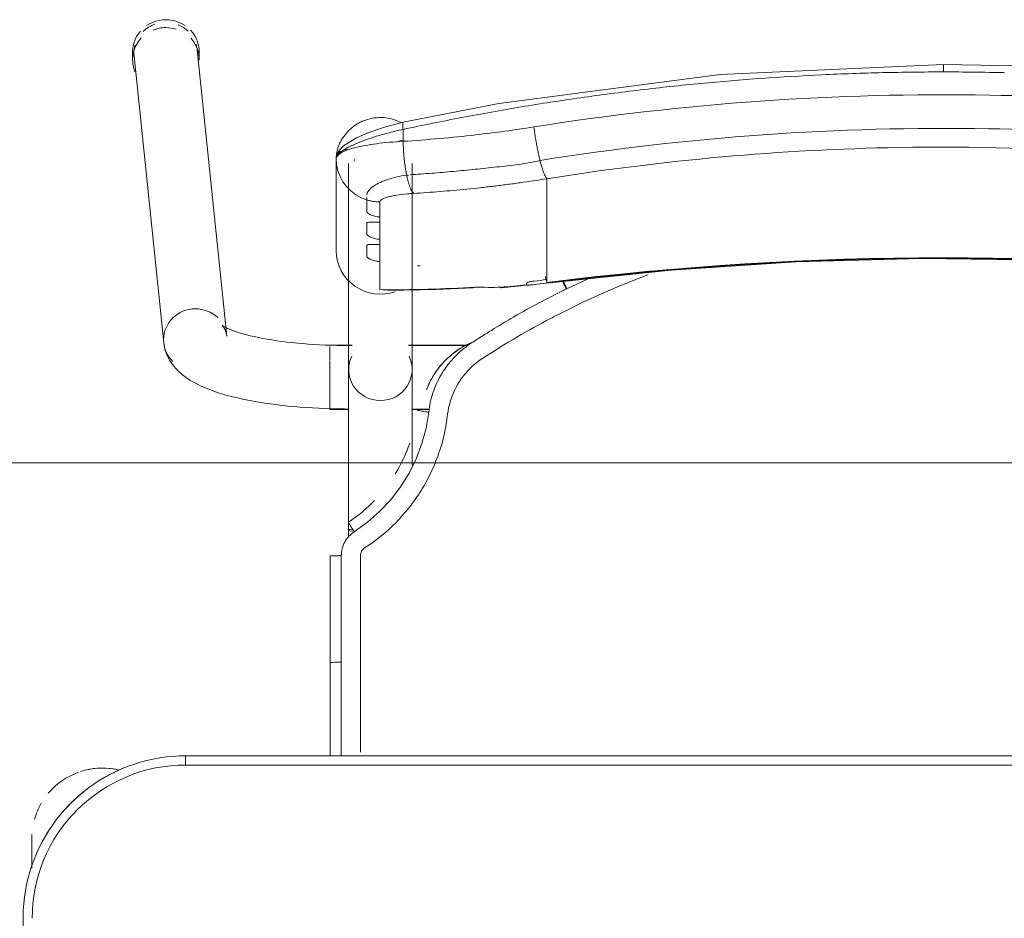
# Model space of a CAD drawing. Header units: metres. Extents: x 3 to 42.2, y -72.9 to -48.7.
# Tile 167 of 189: x 39.251 to 39.572, y -53.63 to -53.337. Entities that reach past the tile are written whole.
import ezdxf

# ---------------------------------------------------------------- set-up
doc = ezdxf.new("R2010")
doc.units = ezdxf.units.M
doc.layers.add('G-ANNO-SYMB', color=7, linetype='Continuous', lineweight=9)
doc.layers.add('I-FURN', color=7, linetype='Continuous', lineweight=18)

# ---------------------------------------------------------------- blocks, each defined once
blk = doc.blocks.new('ConjuntoParaAlunoTamanho6 - CJA06_ConjuntoParaAlunoTamanho6-V8-1PAV')
at = {"layer": 'I-FURN', "color": 253, "true_color": 0xaaaaaa}
for p, q in [((-0.2643023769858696, 0.2945585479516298), (-0.2643023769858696, 0.2919703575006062)), ((-0.2638023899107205, 0.2931241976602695), (-0.2541278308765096, 0.1996852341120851)), ((-0.2335379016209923, 0.2018170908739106), (-0.2432124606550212, 0.2952560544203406)), ((-0.2425404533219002, 0.2919703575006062), (-0.2425404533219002, 0.2945585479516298)), ((-0.1978999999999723, 0.2596939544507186), (-0.1978999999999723, 0.2296403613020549)), ((-0.1938499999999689, 0.2581242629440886), (-0.1938499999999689, 0.1909687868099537)), ((-0.1920690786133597, 0.2589589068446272), (-0.192024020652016, 0.259055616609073)), ((-0.192024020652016, 0.259055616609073), (-0.1919206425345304, 0.2594856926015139)), ((-0.173149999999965, 0.1909687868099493), (-0.173149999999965, 0.2581242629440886)), ((-0.1973389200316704, 0.2558006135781), (-0.1966477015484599, 0.2539495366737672)), ((-0.1966476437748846, 0.2539494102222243), (-0.1956994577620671, 0.2522107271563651)), ((-0.1749254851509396, 0.2543538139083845), (-0.174369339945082, 0.2544094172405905)), ((-0.1956994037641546, 0.2522106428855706), (-0.1945122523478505, 0.2506185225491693)), ((-0.1292314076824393, 0.2438022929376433), (-0.1292314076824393, 0.253173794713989)), ((-0.1292314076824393, 0.2421389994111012), (-0.1292314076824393, 0.2438022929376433)), ((-0.1292314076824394, 0.2421389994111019), (-0.1292314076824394, 0.2365253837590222)), ((-0.1836599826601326, 0.2407252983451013), (-0.1836599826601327, 0.2390378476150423)), ((-0.1292314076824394, 0.2365253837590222), (-0.1292314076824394, 0.2348620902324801)), ((-0.1292314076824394, 0.2348620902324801), (-0.1292314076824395, 0.2292484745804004)), ((-0.1836599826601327, 0.2334483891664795), (-0.1836599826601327, 0.2317609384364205)), ((-0.1292314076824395, 0.2292484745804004), (-0.1292314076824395, 0.2275851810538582)), ((-0.1836599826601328, 0.2261714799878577), (-0.1836599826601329, 0.2170112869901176)), ((-0.1292314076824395, 0.2275851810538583), (-0.1292314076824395, 0.2219715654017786)), ((-0.1292314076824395, 0.2219715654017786), (-0.1292314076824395, 0.2203082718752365)), ((-0.1441419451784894, 0.2175731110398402), (-0.1292586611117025, 0.2191524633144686)), ((-0.1159764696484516, 0.2204774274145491), (-0.1226984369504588, 0.2173238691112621)), ((-0.1836599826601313, 0.2170112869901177), (-0.1818018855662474, 0.2167931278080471)), ((-0.1927135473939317, 0.1989367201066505), (-0.1999999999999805, 0.1989367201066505)), ((-0.199999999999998, 0.198444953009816), (-0.199999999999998, 0.1941086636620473)), ((-0.1927106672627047, 0.1987867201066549), (-0.1938499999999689, 0.1987867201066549)), ((-0.1938499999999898, 0.1987867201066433), (-0.1938499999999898, 0.1984502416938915)), ((-0.1938499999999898, 0.1984502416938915), (-0.1938499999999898, 0.1976441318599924)), ((-0.1549429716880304, 0.1987867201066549), (-0.1742893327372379, 0.1987867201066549)), ((-0.1547360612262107, 0.1989367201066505), (-0.1742864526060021, 0.1989367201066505)), ((-0.199999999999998, 0.1939272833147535), (-0.1999999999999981, 0.1857513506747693)), ((-0.1938499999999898, 0.1936664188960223), (-0.1938499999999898, 0.1916047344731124)), ((-0.1938499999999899, 0.1868796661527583), (-0.1938499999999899, 0.185819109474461)), ((-0.1999999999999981, 0.1857279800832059), (-0.1999999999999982, 0.1792198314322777)), ((-0.1938499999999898, 0.1837095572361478), (-0.1938499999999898, 0.1858191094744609)), ((-0.1999999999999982, 0.1791583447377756), (-0.1999999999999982, 0.1779367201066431)), ((-0.1999999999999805, 0.177936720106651), (-0.1937679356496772, 0.177936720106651)), ((-0.1938499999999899, 0.1780867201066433), (-0.1938499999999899, 0.1795051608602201)), ((-0.173232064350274, 0.177936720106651), (-0.1675962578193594, 0.177936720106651)), ((-0.1726767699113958, 0.1780867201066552), (-0.1675711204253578, 0.1780867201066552)), ((-0.1938499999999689, 0.138573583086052), (-0.1938499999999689, 0.1364339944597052)), ((-0.1998252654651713, 0.1302070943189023), (-0.1998241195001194, 0.09530095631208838)), ((-0.1998165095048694, 0.06488258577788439), (-0.1998241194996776, 0.09530105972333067)), ((-0.1998241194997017, 0.09530105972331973), (-0.1998198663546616, 0.09528842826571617)), ((-0.196225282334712, 0.0955583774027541), (-0.1973810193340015, 0.09554367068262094)), ((0.2470000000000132, 0.06496651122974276), (-0.2469999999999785, 0.06496651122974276)), ((-0.2469999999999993, 0.06496651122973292), (-0.2469999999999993, 0.06196651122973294)), ((0.2470000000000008, 0.06496651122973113), (-0.2469999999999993, 0.06496651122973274)), ((-0.297125, 0.0287827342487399), (-0.297125, 0.0379715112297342)), ((-0.2971250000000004, 0.03797151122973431), (-0.2971250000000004, 0.02827850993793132)), ((-0.2999999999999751, 0.01196651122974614), (-0.2999999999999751, -0.332033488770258))]:
    blk.add_line(p, q, dxfattribs=at)
at = {"layer": 'I-FURN', "color": 253, "true_color": 0xaaaaaa, "flags": 128}
for points in [[(0.000100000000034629, 0.290399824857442), (-0.0726695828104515, 0.2872143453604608), (-0.1448601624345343, 0.2777017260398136), (-0.1760326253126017, 0.2716064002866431)], [(0.1762326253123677, 0.2716064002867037), (0.1033140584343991, 0.2839819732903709), (0.03017500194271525, 0.2898535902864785), (0.000100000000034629, 0.290399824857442)], [(-0.176034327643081, 0.2716060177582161), (-0.1821754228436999, 0.2699680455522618), (-0.1876074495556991, 0.268117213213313), (-0.1913128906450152, 0.2665180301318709), (-0.1955671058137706, 0.2639038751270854), (-0.1970794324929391, 0.2622558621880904), (-0.1976471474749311, 0.2611297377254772), (-0.1978999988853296, 0.2597125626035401)], [(-0.1760658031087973, 0.2692828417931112), (-0.1760658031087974, 0.2683125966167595), (-0.1760658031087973, 0.2673423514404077), (-0.1760658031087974, 0.2663721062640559), (-0.1760658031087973, 0.2654018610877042)], [(-0.1978999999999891, 0.2596939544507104), (-0.1977587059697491, 0.2577280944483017), (-0.1973389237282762, 0.2558006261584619)], [(-0.1978999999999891, 0.2596939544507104), (-0.1978999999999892, 0.2521805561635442), (-0.1978999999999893, 0.244667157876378), (-0.1978999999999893, 0.2371537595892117), (-0.1978999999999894, 0.2296403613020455)], [(-0.1978999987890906, 0.2446838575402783), (-0.197899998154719, 0.2521977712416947), (-0.1978999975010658, 0.2597116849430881)], [(-0.1945121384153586, 0.2506183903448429), (-0.1931094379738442, 0.2492039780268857), (-0.191518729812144, 0.2479946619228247)], [(-0.1915186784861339, 0.2479946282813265), (-0.1897706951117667, 0.2470146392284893), (-0.1879002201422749, 0.2462823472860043)], [(-0.1878999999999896, 0.2424255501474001), (-0.1878999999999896, 0.2433897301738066), (-0.1878999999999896, 0.2443539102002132), (-0.1878999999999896, 0.2453180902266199), (-0.1878999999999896, 0.2462822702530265)], [(-0.1836599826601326, 0.2456094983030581), (-0.1836599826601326, 0.2443884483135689), (-0.1836599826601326, 0.2431673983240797), (-0.1836599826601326, 0.2419463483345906), (-0.1836599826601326, 0.2407252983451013)], [(-0.1878999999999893, 0.2351486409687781), (-0.1878999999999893, 0.2360322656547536), (-0.1878999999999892, 0.2369158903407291), (-0.1878999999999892, 0.2377995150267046), (-0.1878999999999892, 0.2386831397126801)], [(-0.1836599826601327, 0.2390378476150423), (-0.1836599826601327, 0.2376404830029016), (-0.1836599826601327, 0.2362431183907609), (-0.1836599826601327, 0.2348457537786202), (-0.1836599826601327, 0.2334483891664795)], [(-0.1878999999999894, 0.2278717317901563), (-0.1878999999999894, 0.2287553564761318), (-0.1878999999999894, 0.2296389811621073), (-0.1878999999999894, 0.2305226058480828), (-0.1878999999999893, 0.2314062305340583)], [(-0.1836599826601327, 0.2317609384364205), (-0.1836599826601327, 0.2303635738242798), (-0.1836599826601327, 0.2289662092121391), (-0.1836599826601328, 0.2275688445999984), (-0.1836599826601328, 0.2261714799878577)], [(-0.1292586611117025, 0.2191524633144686), (-0.08865069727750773, 0.223419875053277), (-0.04790057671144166, 0.2260954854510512), (-0.007073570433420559, 0.2271749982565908), (0.03376492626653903, 0.2266566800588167), (0.07454949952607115, 0.2245413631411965), (0.1152148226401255, 0.2208324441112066), (0.1294586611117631, 0.2191524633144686)], [(-0.1358999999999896, 0.2186998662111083), (-0.1358999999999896, 0.218777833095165), (-0.1358999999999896, 0.2188557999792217), (-0.1358999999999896, 0.2189337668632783), (-0.1358999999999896, 0.219011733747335)], [(-0.1292314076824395, 0.2203082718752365), (-0.1292314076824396, 0.2200743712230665), (-0.1292314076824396, 0.2198404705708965), (-0.1292314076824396, 0.2196065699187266), (-0.1292314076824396, 0.2193726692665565)], [(-0.1811141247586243, 0.2167731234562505), (-0.1653257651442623, 0.2170099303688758), (-0.1533056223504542, 0.2176050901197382)], [(-0.2335379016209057, 0.2018170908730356), (-0.2337286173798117, 0.2028696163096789), (-0.2340307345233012, 0.2037613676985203), (-0.2343720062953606, 0.2044473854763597), (-0.2346851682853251, 0.2049236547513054), (-0.2349211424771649, 0.2052118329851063), (-0.2350504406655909, 0.2053439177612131), (-0.2350704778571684, 0.2053619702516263)], [(-0.2350704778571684, 0.2053619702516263), (-0.2350077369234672, 0.2053133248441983), (-0.2348200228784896, 0.2051835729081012), (-0.2345106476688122, 0.2049931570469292), (-0.2340848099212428, 0.2047580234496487), (-0.2335484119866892, 0.2044905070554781), (-0.2329074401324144, 0.2042001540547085), (-0.2321676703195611, 0.2038943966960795), (-0.2313345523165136, 0.2035790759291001), (-0.2304131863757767, 0.2032588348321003), (-0.2294083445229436, 0.20293741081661), (-0.2283245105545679, 0.2026178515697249), (-0.2271659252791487, 0.2023026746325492), (-0.2259366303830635, 0.2019939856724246), (-0.2246405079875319, 0.2016935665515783), (-0.2232813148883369, 0.2014029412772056), (-0.2218627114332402, 0.2011234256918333), (-0.2203882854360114, 0.2008561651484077), (-0.2188615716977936, 0.2006021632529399), (-0.2172860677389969, 0.200362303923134), (-0.2156652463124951, 0.200137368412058), (-0.2140025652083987, 0.1999280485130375), (-0.2123014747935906, 0.1997349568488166), (-0.2105654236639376, 0.1995586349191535), (-0.2087978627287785, 0.1993995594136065), (-0.2070022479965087, 0.1992581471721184), (-0.2051820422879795, 0.1991347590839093), (-0.2033407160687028, 0.1990297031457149), (-0.2014817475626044, 0.1989432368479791), (-0.1996086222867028, 0.1988755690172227), (-0.1977248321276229, 0.1988268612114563), (-0.1958338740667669, 0.1987972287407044), (-0.193939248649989, 0.1987867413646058), (-0.1938499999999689, 0.1987867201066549)], [(-0.2541278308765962, 0.1996852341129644), (-0.2537524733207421, 0.1976222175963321), (-0.2531060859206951, 0.1957226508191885), (-0.252261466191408, 0.1940331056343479), (-0.2512866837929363, 0.192559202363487), (-0.2502318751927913, 0.1912808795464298), (-0.2491278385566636, 0.1901677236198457), (-0.2479903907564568, 0.1891887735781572), (-0.2468256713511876, 0.1883170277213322), (-0.2456343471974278, 0.1875306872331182), (-0.2444143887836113, 0.1868128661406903), (-0.2431627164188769, 0.1861507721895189), (-0.2418761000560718, 0.1855348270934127), (-0.2405516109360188, 0.1849579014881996), (-0.2391868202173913, 0.1844147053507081), (-0.2377798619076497, 0.1839013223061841), (-0.236329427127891, 0.183414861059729), (-0.2348347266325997, 0.1829531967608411), (-0.2332954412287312, 0.1825147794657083), (-0.231711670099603, 0.1820984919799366), (-0.2300838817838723, 0.1817035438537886), (-0.228412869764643, 0.1813293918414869), (-0.226699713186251, 0.1809756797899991), (-0.224945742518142, 0.1806421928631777), (-0.2231525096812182, 0.1803288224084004), (-0.2213217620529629, 0.1800355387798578), (-0.2194554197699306, 0.1797623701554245), (-0.2175555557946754, 0.1795093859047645), (-0.2156243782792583, 0.1792766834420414), (-0.2136642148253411, 0.1790643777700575), (-0.2116774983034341, 0.1788725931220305), (-0.2096667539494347, 0.1787014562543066), (-0.2076345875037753, 0.1785510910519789), (-0.2055836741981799, 0.1784216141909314), (-0.2035167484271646, 0.1783131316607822), (-0.2014365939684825, 0.1782257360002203), (-0.1993460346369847, 0.1781595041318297), (-0.1972479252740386, 0.1781144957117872), (-0.1951451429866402, 0.1780907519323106), (-0.1938499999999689, 0.1780867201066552)], [(-0.1938499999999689, 0.138573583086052), (-0.1938499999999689, 0.1405709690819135), (-0.1938499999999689, 0.1425707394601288), (-0.1938499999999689, 0.1445696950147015), (-0.1938499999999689, 0.1465646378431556), (-0.1938499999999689, 0.1485523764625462), (-0.1938499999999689, 0.1505297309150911), (-0.1938499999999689, 0.1524935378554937), (-0.1938499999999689, 0.1544406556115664), (-0.1938499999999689, 0.156367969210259), (-0.1938499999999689, 0.1582723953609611), (-0.1938499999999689, 0.1601508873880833), (-0.1938499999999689, 0.1620004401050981), (-0.1938499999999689, 0.1638180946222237), (-0.1938499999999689, 0.1656009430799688), (-0.1938499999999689, 0.167346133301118), (-0.1938499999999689, 0.1690508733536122), (-0.1938499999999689, 0.1707124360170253), (-0.1938499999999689, 0.1723281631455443), (-0.1938499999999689, 0.1738954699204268), (-0.1938499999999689, 0.1754118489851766), (-0.1938499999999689, 0.1768748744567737), (-0.1938499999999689, 0.178282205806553), (-0.1938499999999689, 0.1796315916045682), (-0.1938499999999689, 0.1809208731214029), (-0.1938499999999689, 0.1821479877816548), (-0.1938499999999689, 0.1833109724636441), (-0.1938499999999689, 0.1844079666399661), (-0.1938499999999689, 0.1854372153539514), (-0.1938499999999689, 0.186397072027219), (-0.1938499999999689, 0.1872860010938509), (-0.1938499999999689, 0.1881025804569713), (-0.1938499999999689, 0.1888455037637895), (-0.1938499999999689, 0.1895135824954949), (-0.1938499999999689, 0.1901057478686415), (-0.1938499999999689, 0.1906210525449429), (-0.1938499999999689, 0.1909687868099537)], [(-0.173149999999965, 0.1909687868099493), (-0.173149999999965, 0.1905139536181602), (-0.173149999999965, 0.1899816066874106), (-0.173149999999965, 0.1893725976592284), (-0.173149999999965, 0.1886879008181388), (-0.173149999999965, 0.1879286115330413), (-0.173149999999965, 0.1870959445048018), (-0.1731499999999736, 0.1861912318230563), (-0.1731499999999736, 0.1852159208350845), (-0.1731499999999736, 0.1841715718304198), (-0.1731499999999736, 0.1830598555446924), (-0.1731499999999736, 0.1818825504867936), (-0.1731499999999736, 0.1806415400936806), (-0.1731499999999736, 0.1793388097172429), (-0.1731499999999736, 0.1779764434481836), (-0.1731499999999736, 0.1765566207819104), (-0.1731499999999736, 0.1750816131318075), (-0.1731499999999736, 0.1735537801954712), (-0.1731499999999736, 0.1719755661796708), (-0.1731499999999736, 0.170349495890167), (-0.1731499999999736, 0.1686781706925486), (-0.1731499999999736, 0.1669642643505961), (-0.1731499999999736, 0.1652105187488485), (-0.1731499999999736, 0.1634197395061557), (-0.1731499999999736, 0.161594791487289), (-0.1731499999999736, 0.1597385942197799)], [(-0.1684099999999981, 0.1843835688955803), (-0.1684099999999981, 0.1843688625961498), (-0.1684099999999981, 0.1843541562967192), (-0.1684099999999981, 0.1843394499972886), (-0.1684099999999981, 0.184324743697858)], [(-0.1677424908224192, 0.1770641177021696), (-0.1686080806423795, 0.1718750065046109), (-0.1699665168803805, 0.1667882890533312), (-0.1718069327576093, 0.1618511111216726), (-0.1741455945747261, 0.1571266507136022), (-0.1769279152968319, 0.1526472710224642), (-0.1801293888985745, 0.1484554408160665), (-0.183741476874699, 0.1446112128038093), (-0.1877058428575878, 0.1411317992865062), (-0.1919863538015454, 0.1380495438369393)], [(-0.1962270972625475, 0.1302521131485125), (-0.1962262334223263, 0.1233088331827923), (-0.1962256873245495, 0.1163650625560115), (-0.1962254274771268, 0.1094205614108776), (-0.1962253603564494, 0.1024936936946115), (-0.1962252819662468, 0.09555841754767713)], [(-0.1973810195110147, 0.09554367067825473), (-0.1984075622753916, 0.09550450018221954), (-0.1992035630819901, 0.09544490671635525), (-0.199690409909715, 0.09537093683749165), (-0.1998241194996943, 0.09530106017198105)], [(-0.2469999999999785, 0.06496651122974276), (-0.2491194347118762, 0.06492411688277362), (-0.2512354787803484, 0.06479700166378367), (-0.2533447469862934, 0.06458536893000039), (-0.2554438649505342, 0.06428955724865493), (-0.2575294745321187, 0.06391003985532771), (-0.2595982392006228, 0.06344742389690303), (-0.2616468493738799, 0.06290244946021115), (-0.2636720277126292, 0.06227598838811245), (-0.2656705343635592, 0.06156904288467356), (-0.2676391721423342, 0.06078274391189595), (-0.2695747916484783, 0.05991834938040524), (-0.2714742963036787, 0.05897724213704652), (-0.2733346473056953, 0.05796092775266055), (-0.2751528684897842, 0.05687103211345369), (-0.2769260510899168, 0.05570929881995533), (-0.2786513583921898, 0.05447758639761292), (-0.2803260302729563, 0.05317786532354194), (-0.2819473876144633, 0.05181221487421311), (-0.28351283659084, 0.05038281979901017), (-0.2850198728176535, 0.04889196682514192), (-0.2864660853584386, 0.04734204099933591), (-0.2878491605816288, 0.04573552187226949), (-0.289166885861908, 0.04407497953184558), (-0.2904171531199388, 0.04236307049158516), (-0.2915979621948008, 0.04060253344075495), (-0.29270742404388, 0.03879618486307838), (-0.2937437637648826, 0.03694691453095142), (-0.2947053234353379, 0.0350576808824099), (-0.2955905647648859, 0.03313150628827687), (-0.2963980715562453, 0.03117147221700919), (-0.2971265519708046, 0.02918071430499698), (-0.2977748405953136, 0.02716241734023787), (-0.2983419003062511, 0.02511981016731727), (-0.2988268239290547, 0.0230561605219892), (-0.2992288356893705, 0.02097476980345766), (-0.2995472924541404, 0.01887896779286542), (-0.2997816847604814, 0.01677210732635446), (-0.2999316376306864, 0.01465755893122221), (-0.2999969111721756, 0.01253870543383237), (-0.2999999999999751, 0.01196651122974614)], [(0.2469999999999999, 0.0619665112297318), (0.1234999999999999, 0.0619665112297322), (-1.453485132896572e-16, 0.06196651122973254), (-0.1235000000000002, 0.06196651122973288), (-0.2470000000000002, 0.06196651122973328)], [(-0.2469999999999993, 0.06196651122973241), (-0.1234999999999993, 0.0619665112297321), (7.44471151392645e-16, 0.06196651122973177), (0.1235000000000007, 0.06196651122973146), (0.2470000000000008, 0.06196651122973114)], [(-0.2971249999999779, 0.03797151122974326), (-0.2971249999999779, 0.03795791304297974), (-0.2971249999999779, 0.03791714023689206), (-0.2971249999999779, 0.03784925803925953), (-0.2971249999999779, 0.03775437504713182), (-0.2971249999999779, 0.03763264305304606), (-0.2971249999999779, 0.03748425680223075), (-0.2971249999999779, 0.03730945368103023), (-0.2971249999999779, 0.03710851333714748), (-0.2971249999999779, 0.03688175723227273), (-0.2971249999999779, 0.03662954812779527), (-0.2971249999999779, 0.03635228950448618), (-0.2971249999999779, 0.0360504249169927), (-0.2971249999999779, 0.03572443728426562), (-0.2971249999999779, 0.03537484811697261), (-0.2971249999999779, 0.03500221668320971), (-0.2971249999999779, 0.03460713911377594), (-0.2971249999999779, 0.03419024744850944), (-0.2971249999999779, 0.03375220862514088), (-0.2971249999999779, 0.0332937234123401), (-0.2971249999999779, 0.03281552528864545), (-0.2971249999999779, 0.0323183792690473), (-0.2971249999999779, 0.03180308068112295), (-0.2971249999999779, 0.03127045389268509), (-0.2971249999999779, 0.03072135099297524), (-0.2971249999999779, 0.03015665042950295), (-0.2971249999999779, 0.02957725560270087), (-0.2971249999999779, 0.02898409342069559)]]:
    blk.add_lwpolyline(points, dxfattribs=at)
at = {"layer": 'I-FURN', "color": 253, "true_color": 0xaaaaaa}
for centre, radius, start, end in [((-0.2470000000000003, 0.01196651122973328), 0.05000000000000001, 89.99999999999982, 179.9999999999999), ((-0.2469999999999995, 0.01196651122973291), 0.05, 90.00000000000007, 180.0000000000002), ((-0.274125, 0.03797151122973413), 0.02300000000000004, 109.9274386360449, 140.0230900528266), ((-0.274125, 0.03797151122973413), 0.02299999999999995, 76.78757610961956, 107.9999999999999), ((-0.274125, 0.03797151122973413), 0.02299999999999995, 76.40433790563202, 104.4669156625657), ((-0.2469999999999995, 0.01196651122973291), 0.05300000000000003, 112.4999999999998, 122.6999338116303), ((-0.2469999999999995, 0.01196651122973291), 0.05300000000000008, 127.1606960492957, 143.1496439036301), ((-0.274125, 0.03797151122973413), 0.023, 149.9762060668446, 164.3449802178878), ((-0.274125, 0.03797151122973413), 0.02300000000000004, 176.566897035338, 179.9999999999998), ((-0.2469999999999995, 0.01196651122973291), 0.0530000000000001, 147.3000658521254, 157.4999999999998)]:
    blk.add_arc(centre, radius, start, end, dxfattribs=at)
for centre, major_axis, ratio, start_param, end_param in [((-0.2534214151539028, 0.2945585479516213), (0.01088096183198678, 0), 0.9659258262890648, 1.570796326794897, 2.185057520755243), ((-0.2534214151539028, 0.2945585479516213), (0.01088096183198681, 0), 0.9659258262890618, 0.9594267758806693, 1.570796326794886), ((-0.2535074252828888, 0.2941901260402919), (0.01029496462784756, 0.00106592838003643), 0.9671584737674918, 1.815725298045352, 2.256388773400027), ((-0.2534214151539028, 0.2919703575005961), (0.01088096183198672, 0), 0.9659258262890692, 1.570796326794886, 1.965237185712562), ((-0.2534214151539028, 0.2919703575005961), (0.01088096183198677, 0), 0.965925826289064, 1.25762360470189, 1.570796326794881), ((-0.2535074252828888, 0.2941901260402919), (0.01029496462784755, 0.001065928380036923), 0.9671584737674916, 0.6855924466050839, 1.060104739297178), ((-0.2534214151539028, 0.2919703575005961), (0.01088096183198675, 0), 0.9659258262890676, 2.404267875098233, 3.526261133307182), ((-0.2534214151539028, 0.2945585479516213), (0.01088096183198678, 0), 0.965925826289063, 2.438822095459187, 3.243524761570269), ((-0.2534214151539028, 0.2945585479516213), (0.01088096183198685, 0), 0.9659258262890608, 6.17016610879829, 7.020456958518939), ((-0.2534214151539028, 0.2919703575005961), (0.01088096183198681, 0), 0.9659258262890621, 6.268860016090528, 7.015453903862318), ((-0.2535074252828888, 0.2941901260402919), (0.01029496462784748, 0.001065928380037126), 0.9671584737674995, 2.78021076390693, 3.141592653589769), ((-0.2535074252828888, 0.2941901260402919), (0.01029496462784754, 0.001065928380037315), 0.9671584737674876, 6.183379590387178, 6.464027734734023), ((-0.1834999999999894, 0.2296403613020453), (-0.01439999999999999, 1.543589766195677e-16), 0.9781476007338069, 0, 1.909657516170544), ((9.999999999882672e-05, -0.7715866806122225), (1.021100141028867, 0), 0.9781476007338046, 1.44377104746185, 1.697821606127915), ((9.999999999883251e-05, -0.7711708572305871), (1.0208981, 0), 0.9781476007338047, 1.443771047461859, 1.697821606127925), ((-0.1792715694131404, 0.6012766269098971), (0.385, 0), 0.9781476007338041, 4.732926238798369, 4.735012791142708), ((-0.1792715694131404, 0.6026280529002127), (0.3949999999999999, 0), 0.9781476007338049, 4.801491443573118, 4.82254091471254), ((-0.1792715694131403, 0.6035636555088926), (0.3950000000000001, 0), 0.9781476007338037, 4.828782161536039, 4.83941425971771), ((-0.1792715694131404, 0.6022122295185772), (0.3947979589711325, 0), 0.9781476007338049, 4.828841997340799, 4.839414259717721), ((-0.1304982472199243, 0.2290753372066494), (-0.001239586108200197, 0.009922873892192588), 0.02633907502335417, 2.463315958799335, 2.78923363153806), ((-0.1792715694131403, 0.6033557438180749), (0.3949999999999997, 0), 0.978147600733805, 4.701278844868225, 4.780292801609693), ((-0.1450124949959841, 0.2275351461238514), (-0.0008705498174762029, 0.009962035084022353), 0.01850094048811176, 2.95752618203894, 3.350225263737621), ((-0.2438328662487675, 0.2007511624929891), (0.01029496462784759, 0.001065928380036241), 0.9671584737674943, 1.4709906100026, 3.041786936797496), ((-0.2438328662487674, 0.2007511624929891), (0.01029496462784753, 0.001065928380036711), 0.9671584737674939, 0.6855924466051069, 1.470990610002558), ((-0.2438328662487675, 0.200751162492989), (0.01029496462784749, 0.001065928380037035), 0.9671584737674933, 3.041786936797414, 3.827185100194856), ((-0.1834999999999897, 0.1909687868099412), (0.01034999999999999, 0), 0.9781476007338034, 2.697114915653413, 4.712388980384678), ((-0.1834999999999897, 0.1909687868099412), (0.01035000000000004, 0), 0.9781476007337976, 4.712388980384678, 6.727663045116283), ((-0.1834999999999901, 0.1385735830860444), (0.01035000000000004, 0), 0.06975647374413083, 2.648424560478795, 3.665191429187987)]:
    blk.add_ellipse(centre, major_axis=major_axis, ratio=ratio, start_param=start_param, end_param=end_param, dxfattribs=at)
for points in [[(0.0001000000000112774, 0.2903571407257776), (0.0001000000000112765, 0.2902912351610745), (0.0001000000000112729, 0.2900051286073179), (0.0001000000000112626, 0.2891558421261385), (0.0001000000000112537, 0.2884139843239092), (0.0001000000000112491, 0.2880248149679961)], [(-0.03952650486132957, 0.2870815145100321), (-0.05271948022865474, 0.2864540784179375), (-0.06588807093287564, 0.2855150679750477), (-0.07900653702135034, 0.2842687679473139)], [(-0.01972185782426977, 0.2877884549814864), (-0.02632733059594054, 0.2876310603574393), (-0.03292992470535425, 0.2873952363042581), (-0.03952642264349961, 0.2870815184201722)], [(0.0001000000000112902, 0.2880248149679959), (-0.006508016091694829, 0.288024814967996), (-0.01311637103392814, 0.2879458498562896), (-0.01972184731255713, 0.2877884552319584)], [(0.01992242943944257, 0.287788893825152), (0.01331661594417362, 0.287946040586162), (0.006708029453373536, 0.2880248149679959), (0.0001000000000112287, 0.288024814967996)], [(-0.1181862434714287, 0.2796131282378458), (-0.1246826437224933, 0.2786857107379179), (-0.131160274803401, 0.2776834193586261), (-0.1376161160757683, 0.2766076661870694)], [(-0.1376161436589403, 0.2766076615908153), (-0.1440720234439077, 0.275531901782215), (-0.150506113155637, 0.2743826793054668), (-0.1569153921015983, 0.2731614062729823)], [(-0.1569155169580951, 0.2731613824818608), (-0.163324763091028, 0.2719401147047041), (-0.1697091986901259, 0.270646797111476), (-0.1760658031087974, 0.2692828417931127)], [(-0.1334597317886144, 0.2700975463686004), (-0.1333915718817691, 0.2695629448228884), (-0.1332445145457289, 0.2684805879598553), (-0.1329950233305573, 0.2668394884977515), (-0.13271980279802, 0.2652023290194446), (-0.1324223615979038, 0.2635911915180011), (-0.1321069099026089, 0.2620269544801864), (-0.1317774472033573, 0.2605307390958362), (-0.131551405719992, 0.2595920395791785), (-0.1314375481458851, 0.2591403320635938)], [(-0.176065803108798, 0.2654018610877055), (-0.1791352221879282, 0.2652333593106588), (-0.1850371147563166, 0.2646984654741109), (-0.1921907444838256, 0.2633749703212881), (-0.1968242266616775, 0.2616500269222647), (-0.1978999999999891, 0.2603482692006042), (-0.1978999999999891, 0.2596939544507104)], [(-0.1760890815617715, 0.2657671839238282), (-0.1766991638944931, 0.2656103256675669), (-0.1773066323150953, 0.265448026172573), (-0.1779078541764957, 0.2652812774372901)], [(-0.176065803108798, 0.2654018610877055), (-0.1760589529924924, 0.2649819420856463), (-0.1760367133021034, 0.2641342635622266), (-0.1759782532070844, 0.2628495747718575), (-0.1758952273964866, 0.2615619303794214), (-0.175788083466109, 0.2602816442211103), (-0.17565767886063, 0.2590190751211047), (-0.1755052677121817, 0.2577841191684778), (-0.1753320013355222, 0.2565866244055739), (-0.175139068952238, 0.255436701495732), (-0.17499849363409, 0.2547076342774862), (-0.1749255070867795, 0.2543539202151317)], [(-0.1292314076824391, 0.2531737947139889), (-0.1293198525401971, 0.253273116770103), (-0.1295044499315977, 0.2535308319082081), (-0.1298007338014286, 0.2540876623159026), (-0.1301127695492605, 0.2548082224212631), (-0.130436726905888, 0.2556848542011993), (-0.1307683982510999, 0.2567045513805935), (-0.1311037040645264, 0.2578555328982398), (-0.1313268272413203, 0.2587010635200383), (-0.1314375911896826, 0.259140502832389)], [(-0.1749255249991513, 0.2543540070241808), (-0.1748359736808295, 0.2539200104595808), (-0.1746487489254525, 0.2530845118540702), (-0.1743466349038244, 0.2519451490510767), (-0.1740270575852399, 0.2509327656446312), (-0.1736938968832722, 0.2500587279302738), (-0.1733510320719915, 0.2493354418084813), (-0.1730027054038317, 0.2487702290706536), (-0.1727696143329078, 0.2485030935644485), (-0.1726535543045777, 0.2483980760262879)], [(-0.1466093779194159, 0.2507557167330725), (-0.1480579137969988, 0.2505825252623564), (-0.1495063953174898, 0.2504163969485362), (-0.1509547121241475, 0.2502573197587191)], [(-0.1422637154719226, 0.2512964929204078), (-0.143712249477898, 0.2511091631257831), (-0.1451608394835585, 0.2509289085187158), (-0.1466093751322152, 0.2507557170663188)], [(-0.1639821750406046, 0.2490156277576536), (-0.1668748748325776, 0.2487818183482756), (-0.1697656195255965, 0.2485760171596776), (-0.1726535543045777, 0.2483980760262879)], [(-0.1596417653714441, 0.2493873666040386), (-0.161088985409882, 0.249256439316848), (-0.1625358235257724, 0.2491325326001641), (-0.1639821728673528, 0.2490156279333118)], [(-0.1879001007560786, 0.2462823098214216), (-0.1875579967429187, 0.2461749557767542), (-0.1868655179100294, 0.2459854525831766), (-0.1858079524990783, 0.2457777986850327), (-0.1847375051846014, 0.245647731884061), (-0.1840192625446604, 0.2456134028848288), (-0.1836599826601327, 0.2456094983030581)], [(-0.09624535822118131, 0.2218352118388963), (-0.1058408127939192, 0.2182510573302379), (-0.1151956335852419, 0.2141430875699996), (-0.124341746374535, 0.2095039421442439)], [(-0.1358494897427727, 0.2186013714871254), (-0.135866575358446, 0.2186169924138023), (-0.1358918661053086, 0.2186492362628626), (-0.1359000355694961, 0.2186828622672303), (-0.1358999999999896, 0.2186998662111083)], [(-0.1351651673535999, 0.2194598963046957), (-0.1350495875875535, 0.219496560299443), (-0.1347943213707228, 0.2195675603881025), (-0.1343570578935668, 0.2196652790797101), (-0.1339016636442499, 0.2197447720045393), (-0.1335709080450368, 0.2197895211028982), (-0.1333999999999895, 0.2198095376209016)], [(-0.123949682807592, 0.219796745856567), (-0.1237687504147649, 0.2194526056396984), (-0.1233581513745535, 0.218655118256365), (-0.1229127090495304, 0.2177609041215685), (-0.1226981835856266, 0.2173235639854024)], [(-0.1233517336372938, 0.2181258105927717), (-0.1235632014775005, 0.218556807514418), (-0.1237665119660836, 0.2189779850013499), (-0.1239462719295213, 0.2193574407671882)], [(-0.1539742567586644, 0.2177192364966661), (-0.1534937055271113, 0.2175210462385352), (-0.1529962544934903, 0.2175770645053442), (-0.1524701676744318, 0.2178778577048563)], [(-0.1524701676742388, 0.2178778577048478), (-0.1511336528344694, 0.2178205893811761), (-0.148400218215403, 0.2177478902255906), (-0.1455629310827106, 0.2177625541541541), (-0.1441226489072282, 0.217792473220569)], [(-0.1243563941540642, 0.2165087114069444), (-0.127170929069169, 0.2151169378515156), (-0.132758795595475, 0.2122360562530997), (-0.1382577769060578, 0.2091620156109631), (-0.140984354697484, 0.2075760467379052)], [(-0.1226979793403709, 0.2173232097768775), (-0.1229747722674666, 0.2171883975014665), (-0.1235279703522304, 0.2169178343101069), (-0.124080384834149, 0.2166453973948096), (-0.1243563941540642, 0.2165087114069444)], [(-0.1228881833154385, 0.2172303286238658), (-0.1230391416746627, 0.2175280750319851), (-0.1231915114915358, 0.2178323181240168), (-0.1233396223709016, 0.2181318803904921)], [(-0.124341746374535, 0.2095039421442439), (-0.1249439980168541, 0.2091985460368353), (-0.1261530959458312, 0.2085797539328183), (-0.127371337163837, 0.2079446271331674), (-0.1279827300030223, 0.2076228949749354)], [(-0.1279827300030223, 0.2076228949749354), (-0.1315664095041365, 0.205741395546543), (-0.1388903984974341, 0.2016844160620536), (-0.1465126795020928, 0.1969783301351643), (-0.1503956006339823, 0.1944471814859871)], [(-0.140984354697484, 0.2075760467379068), (-0.1418838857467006, 0.2070440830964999), (-0.1436780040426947, 0.2059695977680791), (-0.1454617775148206, 0.2048741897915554), (-0.1463509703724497, 0.2043213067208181)], [(-0.1463764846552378, 0.2043055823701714), (-0.1476209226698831, 0.2035451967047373), (-0.1501008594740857, 0.2020049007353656), (-0.1525577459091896, 0.2004277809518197), (-0.1537794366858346, 0.1996302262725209)], [(-0.1537794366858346, 0.1996302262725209), (-0.1554966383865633, 0.198508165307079), (-0.1586948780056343, 0.195943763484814), (-0.1613359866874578, 0.1928020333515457), (-0.1624994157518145, 0.191104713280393)], [(-0.1568013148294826, 0.1981978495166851), (-0.1557631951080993, 0.1987999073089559), (-0.1547464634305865, 0.199296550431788), (-0.1537598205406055, 0.1997100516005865)], [(-0.1650109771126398, 0.1907575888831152), (-0.164470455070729, 0.191508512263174), (-0.163310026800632, 0.1929545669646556), (-0.161349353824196, 0.1949320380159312), (-0.1591901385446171, 0.1966947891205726), (-0.1576358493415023, 0.1977121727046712), (-0.1568341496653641, 0.1981787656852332)], [(-0.1503956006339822, 0.194447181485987), (-0.1511343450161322, 0.1939646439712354), (-0.1525553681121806, 0.1929255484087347), (-0.1538574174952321, 0.191743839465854), (-0.1544771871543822, 0.1911186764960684)], [(-0.1624994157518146, 0.1911047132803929), (-0.1627133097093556, 0.1907999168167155), (-0.1631293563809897, 0.1901833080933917), (-0.1635214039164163, 0.1895535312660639), (-0.1637112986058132, 0.1892355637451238)], [(-0.1544771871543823, 0.1911186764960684), (-0.1564547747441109, 0.1891182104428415), (-0.1596892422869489, 0.1845226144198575), (-0.1612418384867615, 0.1791461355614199), (-0.1615632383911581, 0.1763592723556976)], [(-0.1637112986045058, 0.1892355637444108), (-0.1647895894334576, 0.1873763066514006), (-0.1665590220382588, 0.1834307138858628), (-0.1674964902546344, 0.1792013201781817), (-0.1677424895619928, 0.1770639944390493)], [(-0.1677424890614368, 0.1770642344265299), (-0.1682328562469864, 0.1771200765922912), (-0.1692131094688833, 0.1772481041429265), (-0.1704566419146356, 0.1774597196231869), (-0.1712817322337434, 0.1776583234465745), (-0.1714682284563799, 0.1777616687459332), (-0.1714634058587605, 0.1778021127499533)], [(-0.1739147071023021, 0.1669853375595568), (-0.175121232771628, 0.1634756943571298), (-0.1767079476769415, 0.160111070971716), (-0.1786363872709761, 0.1569620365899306)], [(-0.1854029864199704, 0.1482281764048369), (-0.1879709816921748, 0.1455767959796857), (-0.1908368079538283, 0.1432074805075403), (-0.1939136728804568, 0.1411945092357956)], [(-0.1919863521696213, 0.1380501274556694), (-0.1926489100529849, 0.1376179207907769), (-0.1938268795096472, 0.136629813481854), (-0.195191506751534, 0.1347279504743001), (-0.1960368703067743, 0.1325520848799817), (-0.1962246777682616, 0.1310361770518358), (-0.1962270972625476, 0.1302521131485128)], [(-0.1939136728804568, 0.1411945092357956), (-0.1939293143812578, 0.1411928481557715), (-0.1938540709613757, 0.1410265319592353), (-0.1934388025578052, 0.1403259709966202), (-0.192784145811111, 0.1392806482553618), (-0.1922544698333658, 0.1384598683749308), (-0.1919863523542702, 0.1380495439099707)], [(-0.1886288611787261, 0.1327672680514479), (-0.1888420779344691, 0.1326285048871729), (-0.1892217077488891, 0.1323105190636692), (-0.1896640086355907, 0.1316970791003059), (-0.1899394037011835, 0.1309924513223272), (-0.1900005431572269, 0.1305014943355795), (-0.1900014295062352, 0.130247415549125)], [(-0.196227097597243, 0.1302520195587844), (-0.1967197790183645, 0.1302517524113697), (-0.1976969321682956, 0.1302488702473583), (-0.1989137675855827, 0.1302381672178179), (-0.1996945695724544, 0.1302227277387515), (-0.1998445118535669, 0.1302108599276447), (-0.1998210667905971, 0.1302049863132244)], [(-0.1998210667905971, 0.1302049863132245), (-0.1998207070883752, 0.124380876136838), (-0.1998194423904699, 0.1127324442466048), (-0.1998196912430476, 0.1010983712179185), (-0.1998198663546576, 0.09528842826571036)], [(-0.1998180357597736, 0.121469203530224), (-0.1998182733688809, 0.1243806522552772), (-0.1998185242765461, 0.1272925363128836), (-0.1998187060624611, 0.1302043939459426)], [(-0.1998174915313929, 0.095284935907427), (-0.1998173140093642, 0.101095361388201), (-0.1998171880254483, 0.1069128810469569), (-0.1998174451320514, 0.112733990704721)], [(-0.1998198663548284, 0.09528842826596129), (-0.1998199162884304, 0.08515314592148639), (-0.1998200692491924, 0.07501788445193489), (-0.1998200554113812, 0.06488260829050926)], [(-0.199817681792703, 0.06488260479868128), (-0.1998176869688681, 0.068367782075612), (-0.1998176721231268, 0.07185295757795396), (-0.1998176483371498, 0.07533813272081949)]]:
    blk.add_open_spline(points, degree=3, dxfattribs=at)
for points, knots in [([(-0.07900690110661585, 0.2842687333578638), (-0.08556602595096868, 0.2836455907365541), (-0.09865933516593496, 0.2822456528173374), (-0.1116896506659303, 0.2805405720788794), (-0.1181860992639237, 0.2796131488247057)], [-0.5555534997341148, -0.5555534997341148, -0.5555534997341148, -0.5555534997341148, -0.4444444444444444, -0.3333333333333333, -0.3333333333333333, -0.3333333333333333, -0.3333333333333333]), ([(-0.1334597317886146, 0.2700975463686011), (-0.0847039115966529, 0.2777950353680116), (0.005190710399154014, 0.2841531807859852), (0.09465608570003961, 0.2762553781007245), (0.1336597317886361, 0.2700975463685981)], [-1, -1, -1, -1, -0.4444444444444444, 0, 0, 0, 0]), ([(-0.1978999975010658, 0.2597116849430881), (-0.1978992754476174, 0.2601895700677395), (-0.197828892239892, 0.2612672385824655), (-0.1974722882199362, 0.2628706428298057), (-0.1969498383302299, 0.2642975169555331), (-0.1964165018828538, 0.2654260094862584), (-0.1958545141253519, 0.2663723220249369), (-0.1953379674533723, 0.2671148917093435), (-0.1949214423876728, 0.2676569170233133), (-0.1944708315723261, 0.2681916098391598), (-0.1938161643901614, 0.2689006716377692), (-0.1929067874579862, 0.2697547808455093), (-0.1918973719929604, 0.2705252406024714), (-0.1910486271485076, 0.271071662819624), (-0.1903984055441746, 0.2714415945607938), (-0.1897348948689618, 0.2717736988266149), (-0.1888273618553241, 0.2721720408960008), (-0.1871898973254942, 0.2727458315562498), (-0.1847401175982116, 0.2732046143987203), (-0.1817407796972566, 0.2731518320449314), (-0.1790554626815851, 0.2725508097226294), (-0.1774490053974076, 0.2718715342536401), (-0.176785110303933, 0.2715289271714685)], [0, 0, 0, 0, 0.0625, 0.125, 0.15625, 0.1875, 0.21875, 0.234375, 0.25, 0.265625, 0.28125, 0.3125, 0.34375, 0.359375, 0.375, 0.390625, 0.40625, 0.4375, 0.5, 0.5625, 0.625, 0.6721865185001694, 0.6721865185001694, 0.6721865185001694, 0.6721865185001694]), ([(-0.1761028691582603, 0.2715562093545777), (-0.1761586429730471, 0.2714860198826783), (-0.1762736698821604, 0.2710598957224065), (-0.1761920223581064, 0.2700340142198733), (-0.1760658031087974, 0.2692828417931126)], [0.625, 0.625, 0.625, 0.625, 0.75, 1, 1, 1, 1]), ([(-0.1760658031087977, 0.2654018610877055), (-0.1681984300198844, 0.2658977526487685), (-0.1539952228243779, 0.2671607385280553), (-0.1397741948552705, 0.2691006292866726), (-0.1334597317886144, 0.2700975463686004)], [-1, -1, -1, -1, -0.4444444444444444, 0, 0, 0, 0]), ([(-0.1314375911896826, 0.2591405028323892), (-0.0834284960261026, 0.2668293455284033), (0.005115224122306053, 0.2731845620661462), (0.09323131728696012, 0.2652914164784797), (0.1316375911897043, 0.2591405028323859)], [-1, -1, -1, -1, -0.4444444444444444, 0, 0, 0, 0]), ([(-0.197899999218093, 0.2597116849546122), (-0.1978999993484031, 0.2603422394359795), (-0.1968779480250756, 0.26186790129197), (-0.1928195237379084, 0.2641120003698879), (-0.1886535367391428, 0.2657759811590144), (-0.1849085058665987, 0.2670351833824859), (-0.180643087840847, 0.2682349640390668), (-0.1776024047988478, 0.2689532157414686), (-0.1760658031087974, 0.2692828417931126)], [0, 0, 0, 0, 0.25, 0.5, 0.625, 0.75, 0.875, 1, 1, 1, 1]), ([(0.1294314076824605, 0.2531737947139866), (0.08224027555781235, 0.260753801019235), (-0.00483574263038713, 0.2670240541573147), (-0.0914775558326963, 0.2592379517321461), (-0.1292314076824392, 0.2531737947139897)], [-1, -1, -1, -1, -0.4444444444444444, 0, 0, 0, 0]), ([(-0.1964982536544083, 0.2622027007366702), (-0.1967084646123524, 0.2620722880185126), (-0.1970969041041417, 0.2617605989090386), (-0.1976913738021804, 0.26095673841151), (-0.197899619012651, 0.2602130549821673), (-0.197899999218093, 0.2597116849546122)], [0.75, 0.75, 0.75, 0.75, 0.8125, 0.875, 1, 1, 1, 1]), ([(-0.1942107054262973, 0.2625985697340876), (-0.194501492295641, 0.2626624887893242), (-0.1950241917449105, 0.2627014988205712), (-0.1955445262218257, 0.2626020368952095), (-0.1957570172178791, 0.2625375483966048)], [0.5473049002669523, 0.5473049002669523, 0.5473049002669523, 0.5473049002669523, 0.625, 0.6812683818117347, 0.6812683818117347, 0.6812683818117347, 0.6812683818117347]), ([(-0.1738129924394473, 0.2544652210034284), (-0.1714660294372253, 0.2546246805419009), (-0.1667662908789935, 0.2549705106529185), (-0.1597010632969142, 0.2555689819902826), (-0.1538032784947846, 0.2561378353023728), (-0.1490781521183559, 0.2566274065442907), (-0.1455353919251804, 0.2570270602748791), (-0.1419759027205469, 0.2573905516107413), (-0.1384271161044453, 0.2578212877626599), (-0.1349183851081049, 0.2584197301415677), (-0.1325944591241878, 0.2588861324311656), (-0.1314375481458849, 0.2591403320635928)], [0, 0, 0, 0, 0.1666666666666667, 0.3333333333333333, 0.5, 0.5833333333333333, 0.6666666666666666, 0.75, 0.8333333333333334, 0.9166666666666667, 1, 1, 1, 1]), ([(-0.1878987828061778, 0.2477842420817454), (-0.1879118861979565, 0.2482880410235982), (-0.187502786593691, 0.249331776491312), (-0.1858826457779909, 0.2507735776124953), (-0.1839956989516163, 0.2518209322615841), (-0.182398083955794, 0.2524953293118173), (-0.1797831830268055, 0.2534413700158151), (-0.1771474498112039, 0.2540362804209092), (-0.1749255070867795, 0.2543539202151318)], [0, 0, 0, 0, 0.2, 0.4, 0.55, 0.625, 0.7, 1, 1, 1, 1]), ([(-0.1292314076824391, 0.2531737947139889), (-0.1321257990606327, 0.2527140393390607), (-0.1364697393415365, 0.2520670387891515), (-0.1408151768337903, 0.2514838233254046), (-0.1422637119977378, 0.2512964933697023)], [-1, -1, -1, -1, -0.8, -0.7, -0.7, -0.7, -0.7]), ([(-0.1726535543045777, 0.2483980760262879), (-0.173327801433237, 0.2483565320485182), (-0.1753210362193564, 0.2482075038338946), (-0.177767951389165, 0.2479140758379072), (-0.1798484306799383, 0.2475332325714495), (-0.1816328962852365, 0.2470989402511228), (-0.1832174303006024, 0.2464649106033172), (-0.1836599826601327, 0.2458966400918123), (-0.1836599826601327, 0.2456094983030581)], [-1, -1, -1, -1, -0.8888888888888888, -0.6666666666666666, -0.5555555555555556, -0.4444444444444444, -0.2222222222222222, 0, 0, 0, 0]), ([(-0.1509547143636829, 0.2502573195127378), (-0.1524030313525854, 0.2500982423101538), (-0.1552993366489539, 0.2497941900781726), (-0.1581945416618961, 0.2495182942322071), (-0.1596417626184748, 0.2493873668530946)], [-0.4999999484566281, -0.4999999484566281, -0.4999999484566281, -0.4999999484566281, -0.4, -0.3, -0.3, -0.3, -0.3]), ([(-0.1879002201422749, 0.2462823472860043), (-0.187900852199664, 0.2464425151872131), (-0.1879007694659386, 0.2467045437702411), (-0.1879005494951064, 0.2470010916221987), (-0.1879004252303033, 0.2471044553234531)], [0, 0, 0, 0, 0.4, 0.6000000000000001, 0.6000000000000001, 0.6000000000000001, 0.6000000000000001]), ([(-0.1836599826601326, 0.2407252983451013), (-0.1842802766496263, 0.240754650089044), (-0.1851208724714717, 0.2408808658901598), (-0.1860880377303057, 0.2411678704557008), (-0.186708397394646, 0.2414201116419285), (-0.187226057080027, 0.2416987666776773), (-0.1876178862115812, 0.2419776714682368), (-0.1878401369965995, 0.2422188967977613), (-0.1878963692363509, 0.2423607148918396), (-0.1878999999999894, 0.2424255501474)], [0, 0, 0, 0, 0.25, 0.375, 0.5, 0.625, 0.75, 0.875, 1, 1, 1, 1]), ([(-0.1878999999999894, 0.2386831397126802), (-0.1878963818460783, 0.2387456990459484), (-0.1878401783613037, 0.2388520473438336), (-0.1876179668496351, 0.2389578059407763), (-0.1872262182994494, 0.2390168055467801), (-0.1867086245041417, 0.2390416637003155), (-0.1860881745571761, 0.2390414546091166), (-0.1851208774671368, 0.2390290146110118), (-0.1842802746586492, 0.239022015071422), (-0.1836599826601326, 0.2390378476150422)], [0, 0, 0, 0, 0.125, 0.25, 0.375, 0.5, 0.625, 0.75, 1, 1, 1, 1]), ([(-0.1836599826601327, 0.2334483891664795), (-0.1842802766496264, 0.2334777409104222), (-0.1851208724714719, 0.2336039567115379), (-0.1860880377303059, 0.233890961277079), (-0.186708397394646, 0.2341432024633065), (-0.1872260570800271, 0.2344218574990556), (-0.1876178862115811, 0.2347007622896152), (-0.1878401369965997, 0.2349419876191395), (-0.1878963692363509, 0.2350838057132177), (-0.1878999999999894, 0.2351486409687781)], [0, 0, 0, 0, 0.25, 0.375, 0.5, 0.625, 0.75, 0.875, 1, 1, 1, 1]), ([(-0.1878999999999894, 0.2314062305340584), (-0.1878963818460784, 0.2314687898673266), (-0.1878401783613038, 0.2315751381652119), (-0.187617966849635, 0.2316808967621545), (-0.1872262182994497, 0.2317398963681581), (-0.1867086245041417, 0.2317647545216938), (-0.1860881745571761, 0.2317645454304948), (-0.185120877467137, 0.2317521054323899), (-0.1842802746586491, 0.2317451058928), (-0.1836599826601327, 0.2317609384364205)], [0, 0, 0, 0, 0.125, 0.25, 0.375, 0.5, 0.625, 0.75, 1, 1, 1, 1]), ([(-0.1836599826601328, 0.2261714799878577), (-0.1842801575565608, 0.2262008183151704), (-0.1851206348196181, 0.2263269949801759), (-0.186087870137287, 0.2266139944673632), (-0.1867083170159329, 0.2268662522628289), (-0.1872259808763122, 0.2271448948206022), (-0.1876178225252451, 0.2274237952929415), (-0.1878401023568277, 0.2276650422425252), (-0.1878963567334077, 0.2278068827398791), (-0.1878999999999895, 0.2278717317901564)], [0, 0, 0, 0, 0.25, 0.375, 0.5, 0.625, 0.75, 0.875, 1, 1, 1, 1]), ([(-0.1358999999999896, 0.219011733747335), (-0.1358974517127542, 0.2190478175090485), (-0.135862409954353, 0.2191208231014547), (-0.1357253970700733, 0.2192307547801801), (-0.1355252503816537, 0.2193291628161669), (-0.1353759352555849, 0.219387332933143), (-0.1353210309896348, 0.2194071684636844)], [0, 0, 0, 0, 0.125, 0.25, 0.375, 0.4408919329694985, 0.4408919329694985, 0.4408919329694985, 0.4408919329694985]), ([(-0.133399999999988, 0.21865708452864), (-0.1336964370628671, 0.2186231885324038), (-0.1342505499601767, 0.2185603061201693), (-0.1348838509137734, 0.218500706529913), (-0.1352916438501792, 0.2184863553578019), (-0.1355480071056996, 0.2184966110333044), (-0.1357328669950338, 0.2185317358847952), (-0.1358174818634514, 0.2185744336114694), (-0.1358494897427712, 0.2186013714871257)], [0, 0, 0, 0, 0.25, 0.5, 0.625, 0.75, 0.875, 1, 1, 1, 1]), ([(-0.1535017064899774, 0.1998984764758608), (-0.154064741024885, 0.1996671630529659), (-0.1558453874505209, 0.1988632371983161), (-0.1575311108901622, 0.19786655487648), (-0.1586329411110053, 0.1970969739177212)], [0.6367527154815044, 0.6367527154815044, 0.6367527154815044, 0.6367527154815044, 0.75, 1, 1, 1, 1]), ([(-0.1586329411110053, 0.1970969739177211), (-0.1608106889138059, 0.1955759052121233), (-0.1638301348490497, 0.1927257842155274), (-0.1668590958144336, 0.1880707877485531), (-0.1679578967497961, 0.1856259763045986), (-0.1684099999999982, 0.1843835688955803)], [0, 0, 0, 0, 0.5, 0.75, 1, 1, 1, 1]), ([(-0.1684099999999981, 0.184324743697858), (-0.1679944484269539, 0.1854691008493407), (-0.1672535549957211, 0.1871401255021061), (-0.1660439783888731, 0.1892503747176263), (-0.1653668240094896, 0.1902631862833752), (-0.16501097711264, 0.190757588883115)], [0, 0, 0, 0, 0.5, 0.75, 1, 1, 1, 1]), ([(-0.1615632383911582, 0.1763592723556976), (-0.1620822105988, 0.1719098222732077), (-0.1635348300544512, 0.1654918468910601), (-0.1669159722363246, 0.1572863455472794), (-0.1700954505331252, 0.1514549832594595), (-0.1739092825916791, 0.146022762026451), (-0.179761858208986, 0.1393586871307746), (-0.1848670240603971, 0.1352078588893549), (-0.1886288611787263, 0.1327672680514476)], [0, 0, 0, 0, 0.25, 0.375, 0.5, 0.625, 0.75, 1, 1, 1, 1]), ([(-0.1900014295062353, 0.130247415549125), (-0.1900013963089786, 0.1286330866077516), (-0.1900013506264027, 0.1254696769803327), (-0.1900013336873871, 0.1209238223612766), (-0.1900013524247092, 0.1172957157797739), (-0.1900013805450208, 0.1145037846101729), (-0.1900014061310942, 0.1124287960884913), (-0.1900014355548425, 0.1105207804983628), (-0.1900014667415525, 0.108279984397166), (-0.1900014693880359, 0.1062404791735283), (-0.1900014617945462, 0.1040783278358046), (-0.1900014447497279, 0.1022757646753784), (-0.1900014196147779, 0.1002265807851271), (-0.1900013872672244, 0.09774436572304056), (-0.1900013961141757, 0.09514959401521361), (-0.1900014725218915, 0.09188656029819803), (-0.1900015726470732, 0.08842028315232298), (-0.1900016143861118, 0.08419260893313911), (-0.1900016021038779, 0.08048715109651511), (-0.1900015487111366, 0.07684180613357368), (-0.1900014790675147, 0.0735065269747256), (-0.1900014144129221, 0.0708072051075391), (-0.1900013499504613, 0.06830290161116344), (-0.1900013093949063, 0.06666423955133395), (-0.1900012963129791, 0.06612415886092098)], [0, 0, 0, 0, 0.03125, 0.0625, 0.09375, 0.109375, 0.125, 0.140625, 0.15625, 0.1875, 0.203125, 0.21875, 0.234375, 0.25, 0.265625, 0.28125, 0.3125, 0.328125, 0.34375, 0.359375, 0.3671875, 0.375, 0.3828125, 0.3865100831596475, 0.3865100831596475, 0.3865100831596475, 0.3865100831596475]), ([(-0.1962267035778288, 0.06488032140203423), (-0.1962263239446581, 0.06801833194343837), (-0.1962256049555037, 0.07469904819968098), (-0.1962251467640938, 0.08490420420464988), (-0.1962251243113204, 0.0920346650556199), (-0.196225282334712, 0.09555837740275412)], [0.8397159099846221, 0.8397159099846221, 0.8397159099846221, 0.8397159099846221, 0.8888888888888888, 0.9444444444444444, 1, 1, 1, 1])]:
    blk.add_open_spline(points, degree=3, knots=knots, dxfattribs=at)
blk = doc.blocks.new('4 GRE - ESCOLA DE CINEMA E AUDIOVISUAL CINE REX R07_rvt-1-1PAV')
at = {"layer": 'I-FURN', "color": 253, "lineweight": 18, "true_color": 0xaaaaaa}
blk.add_blockref('ConjuntoParaAlunoTamanho6 - CJA06_ConjuntoParaAlunoTamanho6-V8-1PAV', (39.55241375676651, -53.64244030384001), dxfattribs=at)

msp = doc.modelspace()

# ---------------------------------------------------------------- linework, layer by layer
at = {"layer": 'G-ANNO-SYMB'}
msp.add_line((4.117766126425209, -53.4819618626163), (40.7779860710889, -53.48196186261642), dxfattribs=at)

# ---------------------------------------------------------------- block references
at = {"lineweight": 5}
msp.add_blockref('4 GRE - ESCOLA DE CINEMA E AUDIOVISUAL CINE REX R07_rvt-1-1PAV', (0, 0), dxfattribs=at)

doc.saveas('drawing.dxf')
